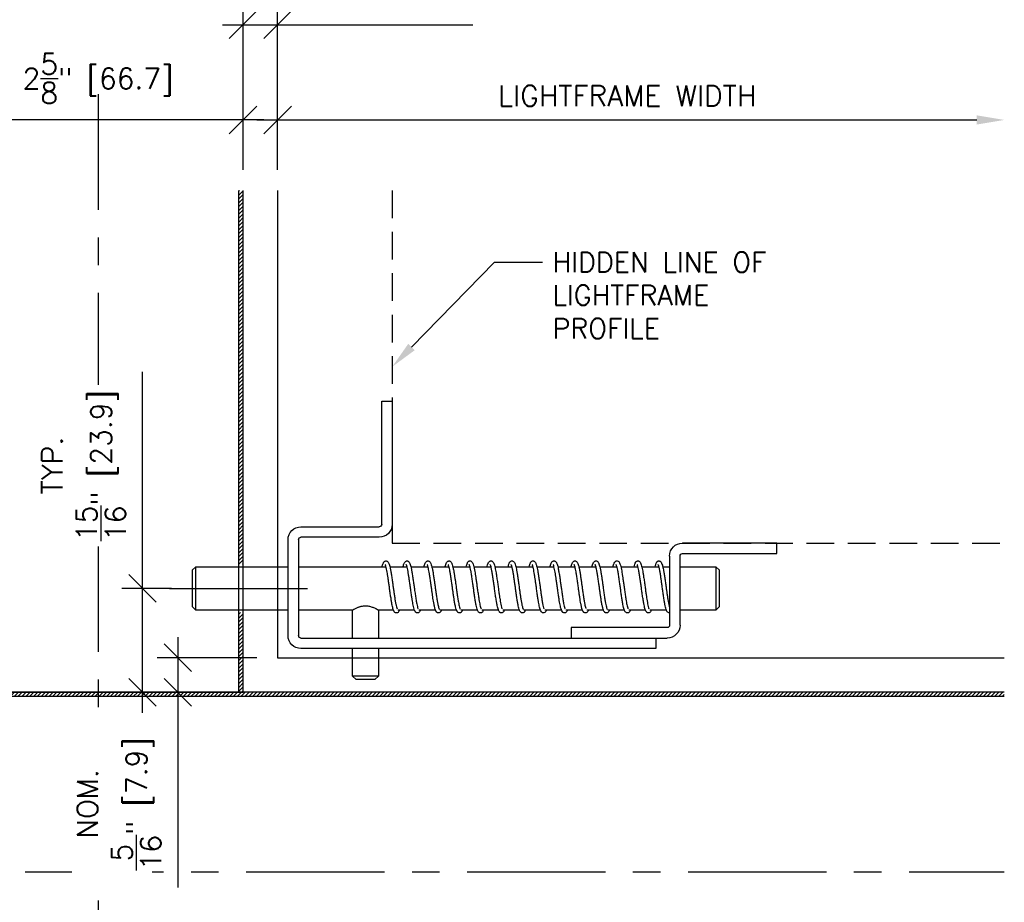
# Model space of a CAD drawing. Header units: inches. Extents: x 0 to 70.2, y -46 to 53.5.
# Tile 9 of 17: x 27.5 to 36.4, y 36.6 to 44.6. Entities that reach past the tile are written whole.
import ezdxf
from ezdxf import colors
from ezdxf.entities.mleader import LeaderData, LeaderLine
from ezdxf.math import Vec2, Vec3

# ---------------------------------------------------------------- set-up
doc = ezdxf.new("R2010")
doc.units = ezdxf.units.IN
doc.header["$MEASUREMENT"] = 0
doc.linetypes.add('CENTER', pattern=[2, 1.25, -0.25, 0.25, -0.25])
doc.linetypes.add('HIDDEN', pattern=[0.375, 0.25, -0.125])
for name, color, linetype in [('1-ARCH', 1, 'Continuous'), ('1-DIM', 4, 'Continuous'), ('1-MOUNT', 155, 'Continuous'), ('1-PANEL EDGE', 2, 'Continuous'), ('1-REF', 4, 'Continuous'), ('1-TEXT', 2, 'Continuous')]:
    doc.layers.add(name, color=color, linetype=linetype)
doc.styles.add('TEXT', font='romans.shx')
doc.dimstyles.new('DIM 6-12', dxfattribs={"dimscale": 2, "dimtxt": 0.09375, "dimasz": 0.125, "dimexe": 0.09375, "dimexo": 0.09375, "dimgap": 0.0625, "dimtad": 1, "dimdec": 5, "dimzin": 3, "dimdsep": 46, "dimlunit": 5, "dimtxsty": 'TEXT', "dimblk": 'OBLIQUE', "dimcen": 0.09375, "dimdle": 0.09375, "dimclrd": 256, "dimclre": 4, "dimclrt": 2, "dimadec": 0, "dimazin": 0, "dimtfac": 1, "dimtdec": 5, "dimtmove": 0, "dimatfit": 3, "dimfxl": 0, "dimtolj": 1, "dimtzin": 0, "dimlwd": -1, "dimlwe": -1, "dimarcsym": 0})
pattern_1 = [(45, (-17317.649718, -4758.171851), (-0.017399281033, 0.017399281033), [])]

# ---------------------------------------------------------------- blocks, each defined once
blk = doc.blocks.new('LF_slidebolt_side')
at = {"layer": '1-MOUNT'}
for p, q in [((-8.3, 31.38), (-9.11, 30.57)), ((-9.11, 30.57), (-9.11, 24.24)), ((-3.18, 30.57), (-4, 31.38)), ((-3.18, 24.24), (-3.18, 30.57)), ((60.58, 24.24), (-20.97, 24.24)), ((60.58, 21.83), (60.58, 24.24)), ((-23.94, 21.27), (-23.94, -0.79)), ((-21.53, -0.79), (-21.53, 21.27)), ((-20.97, 21.83), (60.58, 21.83)), ((-9.11, 21.83), (-9.11, 15.39)), ((-3.18, 15.39), (-3.18, 21.83)), ((41.17, 21.83), (63.21, 21.83)), ((41.17, 19.42), (41.17, 21.83)), ((63.21, 19.42), (41.17, 19.42)), ((63.77, 2.97), (63.77, 18.86)), ((66.18, 18.86), (66.18, 2.97)), ((63.77, 16.05), (63.73, 16.05)), ((-45.14, 15.39), (-45.95, 14.57)), ((-45.95, 6.23), (-45.95, 14.57)), ((-23.94, 15.39), (-45.14, 15.39)), ((-45.14, 15.39), (-45.14, 5.42)), ((-9.11, 15.39), (-21.53, 15.39)), ((0.31, 15.39), (-3.19, 15.39)), ((5.13, 15.39), (1.33, 15.39)), ((9.96, 15.39), (6.16, 15.39)), ((14.79, 15.39), (10.98, 15.39)), ((19.61, 15.39), (15.81, 15.39)), ((24.43, 15.39), (20.63, 15.39)), ((29.27, 15.39), (25.46, 15.39)), ((34.09, 15.39), (30.29, 15.39)), ((38.91, 15.39), (35.11, 15.39)), ((43.74, 15.39), (39.94, 15.39)), ((48.57, 15.39), (44.76, 15.39)), ((53.39, 15.39), (49.59, 15.39)), ((58.22, 15.39), (54.42, 15.39)), ((63.05, 15.39), (59.24, 15.39)), ((74.4, 15.39), (66.18, 15.39)), ((75.21, 14.57), (74.4, 15.39)), ((74.4, 5.42), (74.4, 15.39)), ((75.21, 14.57), (75.21, 6.23)), ((-45.95, 6.23), (-45.14, 5.42)), ((-45.14, 5.42), (-23.94, 5.42)), ((-21.53, 5.42), (-1.43, 5.42)), ((-0.54, 5.42), (3.4, 5.42)), ((4.29, 5.42), (8.23, 5.42)), ((9.11, 5.42), (13.05, 5.42)), ((13.94, 5.42), (17.88, 5.42)), ((18.76, 5.42), (22.7, 5.42)), ((23.59, 5.42), (27.53, 5.42)), ((28.42, 5.42), (32.36, 5.42)), ((33.25, 5.42), (37.18, 5.42)), ((38.07, 5.42), (42.01, 5.42)), ((42.89, 5.42), (46.83, 5.42)), ((47.72, 5.42), (51.66, 5.42)), ((52.55, 5.42), (56.48, 5.42)), ((57.37, 5.42), (61.31, 5.42)), ((62.2, 5.42), (63.77, 5.42)), ((66.18, 5.42), (74.4, 5.42)), ((74.4, 5.42), (75.21, 6.23)), ((66.74, 2.41), (88.42, 2.41)), ((88.42, 2.41), (88.42, 0)), ((88.42, 0), (66.74, 0)), ((-2.97, -1.35), (-20.97, -1.35)), ((-20.97, -3.76), (-2.97, -3.76)), ((-2.41, -4.32), (-2.41, -32.65)), ((0, -32.65), (0, -4.32)), ((-2.41, -32.65), (0, -32.65))]:
    blk.add_line(p, q, dxfattribs=at)
for centre, radius, start, end in [((-6.15, -3101.6), 3132.17, 89.94575, 90.05425), ((-6.15, -2192.29), 2223.67, 89.94453, 90.05546), ((-20.97, 21.27), 2.97, 90, 180), ((-20.97, 21.27), 0.559, 90, 180), ((63.21, 18.86), 2.97, 0, 90), ((63.21, 18.86), 0.559, 0, 90), ((66.74, 2.97), 2.97, 180, 270), ((66.74, 2.97), 0.559, 180, 270), ((-20.97, -0.79), 2.97, 180, 270), ((-20.97, -0.79), 0.559, 180, 270), ((-2.97, -4.32), 2.97, 0, 90), ((-2.97, -4.32), 0.559, 0, 90)]:
    blk.add_arc(centre, radius, start, end, dxfattribs=at)
for points, knots in [([(1.68, 15.39), (1.67, 15.42), (1.61, 15.6), (1.49, 15.8), (1.27, 16.01), (0.95, 16.07), (0.73, 16), (0.55, 15.86), (0.38, 15.61), (0.25, 15.28), (0.13, 14.82), (0.01, 14.29), (-0.11, 13.68), (-0.24, 12.9), (-0.39, 11.93), (-0.54, 10.86), (-0.68, 9.84), (-0.81, 8.93), (-0.93, 8.1), (-1.04, 7.34), (-1.17, 6.6), (-1.3, 5.9), (-1.42, 5.4), (-1.51, 5.11), (-1.57, 4.97), (-1.6, 4.91), (-1.63, 4.88), (-1.62, 4.89), (-1.62, 4.89)], [0, 0, 0, 0, 0.010051, 0.060288, 0.101319, 0.122146, 0.147859, 0.178102, 0.206652, 0.258541, 0.305038, 0.34774, 0.389509, 0.439102, 0.497507, 0.557715, 0.611101, 0.658694, 0.703632, 0.747971, 0.792791, 0.84515, 0.905683, 0.936279, 0.962189, 0.983274, 0.999595, 1, 1, 1, 1]), ([(6.51, 15.39), (6.5, 15.41), (6.44, 15.6), (6.33, 15.78), (6.12, 15.97), (5.98, 16.04), (5.83, 16.06), (5.67, 16.04), (5.53, 15.98), (5.31, 15.79), (5.14, 15.46), (4.98, 14.96), (4.84, 14.33), (4.71, 13.68), (4.59, 12.95), (4.46, 12.05), (4.3, 11), (4.15, 9.89), (4.01, 8.87), (3.88, 7.97), (3.76, 7.18), (3.63, 6.47), (3.5, 5.81), (3.39, 5.35), (3.3, 5.07), (3.24, 4.94), (3.24, 4.93), (3.24, 4.92)], [0, 0, 0, 0, 0.008412, 0.062168, 0.08746, 0.107237, 0.120486, 0.133216, 0.152541, 0.17782, 0.2346, 0.295599, 0.34886, 0.392793, 0.436897, 0.48978, 0.551137, 0.609957, 0.664372, 0.7144, 0.761058, 0.805796, 0.85603, 0.913944, 0.945016, 0.97427, 1, 1, 1, 1]), ([(11.33, 15.39), (11.33, 15.41), (11.27, 15.6), (11.16, 15.78), (10.94, 15.98), (10.72, 16.07), (10.42, 16.03), (10.22, 15.87), (10.1, 15.71), (10, 15.51), (9.89, 15.21), (9.76, 14.76), (9.63, 14.14), (9.49, 13.42), (9.38, 12.67), (9.26, 11.89), (9.14, 11.04), (9.01, 10.09), (8.86, 9.04), (8.71, 8), (8.57, 7.09), (8.44, 6.38), (8.33, 5.82), (8.22, 5.37), (8.09, 4.99), (8.08, 4.95), (8.07, 4.93)], [0, 0, 0, 0, 0.00631, 0.062701, 0.089562, 0.115987, 0.141622, 0.171844, 0.19675, 0.226581, 0.264219, 0.306446, 0.363832, 0.412727, 0.456882, 0.501631, 0.547088, 0.596794, 0.652695, 0.71419, 0.769405, 0.816233, 0.857478, 0.902054, 0.950854, 1, 1, 1, 1]), ([(16.16, 15.39), (16.15, 15.42), (16.1, 15.56), (16.01, 15.72), (15.89, 15.88), (15.78, 15.97), (15.62, 16.04), (15.41, 16.07), (15.2, 15.99), (15.06, 15.88), (14.97, 15.77), (14.87, 15.6), (14.73, 15.28), (14.57, 14.68), (14.4, 13.89), (14.25, 13.02), (14.12, 12.12), (13.99, 11.23), (13.86, 10.32), (13.73, 9.34), (13.58, 8.3), (13.43, 7.31), (13.29, 6.47), (13.16, 5.83), (13.03, 5.32), (12.94, 5.04), (12.88, 4.91), (12.88, 4.91), (12.88, 4.91)], [0, 0, 0, 0, 0.010434, 0.04871, 0.072974, 0.091786, 0.106406, 0.127328, 0.151282, 0.170379, 0.185748, 0.20438, 0.255626, 0.319643, 0.3807, 0.436765, 0.488702, 0.537435, 0.583384, 0.633852, 0.690965, 0.751686, 0.806647, 0.854684, 0.901016, 0.955258, 0.982967, 1, 1, 1, 1]), ([(20.99, 15.39), (20.97, 15.43), (20.92, 15.58), (20.81, 15.75), (20.69, 15.9), (20.54, 16), (20.37, 16.06), (20.16, 16.05), (19.91, 15.92), (19.74, 15.71), (19.59, 15.38), (19.45, 14.91), (19.3, 14.25), (19.14, 13.42), (19, 12.46), (18.84, 11.44), (18.7, 10.44), (18.57, 9.41), (18.41, 8.34), (18.25, 7.27), (18.09, 6.36), (17.96, 5.71), (17.84, 5.25), (17.76, 5.02), (17.71, 4.92), (17.71, 4.91), (17.7, 4.9)], [0, 0, 0, 0, 0.017164, 0.050408, 0.080177, 0.096747, 0.113208, 0.133413, 0.155356, 0.196701, 0.242532, 0.294327, 0.349722, 0.407652, 0.466942, 0.523819, 0.576221, 0.626621, 0.684792, 0.749955, 0.811241, 0.863415, 0.907764, 0.955101, 0.980202, 1, 1, 1, 1]), ([(25.81, 15.39), (25.81, 15.4), (25.77, 15.52), (25.69, 15.66), (25.59, 15.83), (25.42, 15.98), (25.16, 16.07), (24.92, 16.03), (24.75, 15.92), (24.63, 15.79), (24.51, 15.59), (24.39, 15.3), (24.28, 14.9), (24.14, 14.32), (23.99, 13.54), (23.83, 12.54), (23.67, 11.45), (23.52, 10.39), (23.39, 9.38), (23.24, 8.37), (23.09, 7.37), (22.94, 6.47), (22.79, 5.75), (22.66, 5.24), (22.55, 4.95), (22.53, 4.92), (22.53, 4.9)], [0, 0, 0, 0, 0.006092, 0.038462, 0.06524, 0.092167, 0.116449, 0.14173, 0.16012, 0.185385, 0.218239, 0.250557, 0.295482, 0.34303, 0.399883, 0.464658, 0.527162, 0.581784, 0.631996, 0.686907, 0.745879, 0.805117, 0.862091, 0.915696, 0.963926, 1, 1, 1, 1]), ([(30.63, 15.39), (30.6, 15.48), (30.54, 15.62), (30.46, 15.76), (30.37, 15.87), (30.24, 15.98), (30.03, 16.07), (29.79, 16.04), (29.54, 15.91), (29.36, 15.66), (29.2, 15.27), (29.06, 14.74), (28.93, 14.14), (28.79, 13.39), (28.65, 12.45), (28.49, 11.4), (28.35, 10.39), (28.22, 9.45), (28.09, 8.55), (27.96, 7.65), (27.82, 6.77), (27.66, 5.95), (27.54, 5.41), (27.44, 5.11), (27.39, 4.97), (27.35, 4.9), (27.34, 4.89), (27.34, 4.89)], [0, 0, 0, 0, 0.035249, 0.054573, 0.070157, 0.088807, 0.112217, 0.136186, 0.156814, 0.205338, 0.261779, 0.311081, 0.356886, 0.409261, 0.468307, 0.528587, 0.582434, 0.629786, 0.677021, 0.727897, 0.782134, 0.841695, 0.905582, 0.936695, 0.962869, 0.983964, 1, 1, 1, 1]), ([(35.46, 15.39), (35.44, 15.45), (35.37, 15.64), (35.23, 15.85), (34.97, 16.05), (34.64, 16.05), (34.37, 15.92), (34.16, 15.6), (34.01, 15.2), (33.88, 14.72), (33.77, 14.18), (33.64, 13.54), (33.51, 12.72), (33.36, 11.72), (33.21, 10.65), (33.08, 9.65), (32.95, 8.76), (32.83, 7.95), (32.71, 7.19), (32.59, 6.46), (32.48, 5.9), (32.38, 5.5), (32.31, 5.24), (32.25, 5.05), (32.2, 4.94), (32.17, 4.89), (32.17, 4.89), (32.17, 4.89)], [0, 0, 0, 0, 0.020141, 0.068036, 0.108708, 0.130724, 0.15913, 0.216669, 0.2674, 0.313111, 0.355108, 0.398063, 0.449289, 0.509368, 0.568331, 0.620519, 0.667211, 0.712109, 0.756346, 0.802133, 0.85625, 0.886411, 0.91816, 0.946988, 0.971033, 0.990249, 1, 1, 1, 1]), ([(40.28, 15.39), (40.27, 15.44), (40.2, 15.65), (40.06, 15.85), (39.84, 16), (39.7, 16.05), (39.54, 16.06), (39.4, 16.02), (39.25, 15.93), (39.05, 15.72), (38.89, 15.38), (38.74, 14.84), (38.6, 14.21), (38.47, 13.55), (38.35, 12.79), (38.21, 11.86), (38.05, 10.78), (37.91, 9.69), (37.77, 8.69), (37.63, 7.81), (37.52, 7.04), (37.39, 6.33), (37.26, 5.69), (37.13, 5.17), (37.01, 4.93), (37.02, 4.92), (37.02, 4.92)], [0, 0, 0, 0, 0.018618, 0.071831, 0.095467, 0.112712, 0.12422, 0.139538, 0.161444, 0.187999, 0.246175, 0.306437, 0.357968, 0.400569, 0.446333, 0.501152, 0.563058, 0.620939, 0.67458, 0.723896, 0.770068, 0.81517, 0.867057, 0.926505, 0.985317, 1, 1, 1, 1]), ([(45.11, 15.39), (45.09, 15.43), (45.02, 15.65), (44.89, 15.85), (44.64, 16.03), (44.39, 16.07), (44.16, 15.99), (44, 15.87), (43.9, 15.73), (43.8, 15.55), (43.67, 15.23), (43.53, 14.71), (43.38, 14), (43.25, 13.27), (43.14, 12.53), (43.02, 11.73), (42.89, 10.86), (42.76, 9.89), (42.61, 8.83), (42.46, 7.8), (42.33, 6.94), (42.2, 6.26), (42.09, 5.72), (41.98, 5.29), (41.86, 4.96), (41.86, 4.95), (41.86, 4.94)], [0, 0, 0, 0, 0.016729, 0.072384, 0.09902, 0.12538, 0.149683, 0.169181, 0.190779, 0.218978, 0.255061, 0.317534, 0.373352, 0.420685, 0.464901, 0.509814, 0.555765, 0.606588, 0.663884, 0.725235, 0.778745, 0.823955, 0.865491, 0.910821, 0.960652, 1, 1, 1, 1]), ([(49.94, 15.39), (49.94, 15.4), (49.9, 15.53), (49.81, 15.69), (49.67, 15.88), (49.53, 15.99), (49.32, 16.06), (49.1, 16.05), (48.92, 15.95), (48.79, 15.82), (48.7, 15.69), (48.59, 15.49), (48.46, 15.12), (48.32, 14.54), (48.15, 13.72), (48.01, 12.85), (47.87, 11.95), (47.75, 11.05), (47.62, 10.13), (47.48, 9.14), (47.33, 8.1), (47.18, 7.13), (47.04, 6.34), (46.91, 5.72), (46.82, 5.33), (46.74, 5.09), (46.69, 4.96), (46.65, 4.9), (46.66, 4.91), (46.66, 4.91)], [0, 0, 0, 0, 0.00311, 0.041376, 0.074492, 0.097934, 0.113814, 0.137504, 0.159564, 0.176817, 0.198999, 0.229422, 0.267971, 0.332133, 0.392261, 0.447295, 0.498646, 0.546647, 0.592841, 0.6446, 0.702891, 0.762961, 0.816627, 0.863242, 0.910923, 0.937858, 0.966565, 0.992801, 1, 1, 1, 1]), ([(54.77, 15.39), (54.72, 15.5), (54.65, 15.68), (54.52, 15.85), (54.41, 15.95), (54.26, 16.03), (54.07, 16.07), (53.86, 16.02), (53.64, 15.87), (53.5, 15.65), (53.34, 15.3), (53.2, 14.79), (53.05, 14.1), (52.9, 13.24), (52.75, 12.26), (52.6, 11.25), (52.46, 10.24), (52.32, 9.21), (52.16, 8.12), (52, 7.07), (51.85, 6.22), (51.71, 5.6), (51.6, 5.18), (51.52, 4.98), (51.48, 4.91), (51.49, 4.91), (51.49, 4.91)], [0, 0, 0, 0, 0.0435228, 0.0677008, 0.087276, 0.1027805, 0.1207265, 0.1422041, 0.1636973, 0.2052842, 0.2523896, 0.3050982, 0.3610933, 0.4194265, 0.4786405, 0.5347476, 0.5862058, 0.6377018, 0.6974705, 0.7630082, 0.8226483, 0.8729529, 0.9171608, 0.9653825, 0.989736, 1, 1, 1, 1]), ([(59.59, 15.39), (59.58, 15.43), (59.52, 15.6), (59.42, 15.75), (59.29, 15.91), (59.1, 16.03), (58.88, 16.06), (58.7, 16.02), (58.55, 15.93), (58.44, 15.82), (58.3, 15.6), (58.16, 15.27), (58.03, 14.8), (57.9, 14.19), (57.74, 13.35), (57.58, 12.33), (57.42, 11.24), (57.28, 10.2), (57.14, 9.19), (56.99, 8.17), (56.84, 7.18), (56.69, 6.31), (56.55, 5.63), (56.43, 5.17), (56.32, 4.92), (56.32, 4.92), (56.32, 4.91)], [0, 0, 0, 0, 0.01531, 0.059342, 0.077886, 0.101239, 0.123711, 0.139685, 0.155332, 0.178767, 0.210679, 0.259052, 0.303449, 0.352901, 0.411511, 0.477, 0.538103, 0.591123, 0.642047, 0.697897, 0.757357, 0.816305, 0.872734, 0.925564, 0.972499, 1, 1, 1, 1]), ([(63.73, 16.05), (63.64, 16.03), (63.46, 16), (63.25, 15.79), (63.1, 15.53), (62.96, 15.18), (62.84, 14.72), (62.7, 14.06), (62.55, 13.24), (62.4, 12.25), (62.24, 11.2), (62.11, 10.2), (61.98, 9.28), (61.85, 8.38), (61.72, 7.48), (61.57, 6.6), (61.44, 5.95), (61.34, 5.51), (61.27, 5.24), (61.2, 5.05), (61.15, 4.94), (61.12, 4.89), (61.12, 4.89), (61.12, 4.89)], [0, 0, 0, 0, 0.047823, 0.090422, 0.127412, 0.159883, 0.218746, 0.276539, 0.340332, 0.409509, 0.476689, 0.536347, 0.589264, 0.643827, 0.702346, 0.765047, 0.833857, 0.870146, 0.907162, 0.940376, 0.96787, 0.989594, 1, 1, 1, 1]), ([(-9.11, 15.39), (-9.11, 15.39), (-9.11, 15.38), (-9.08, 15.37), (-9.04, 15.34), (-8.96, 15.3), (-8.82, 15.22), (-8.59, 15.09), (-8.3, 14.95), (-8.01, 14.82), (-7.74, 14.71), (-7.51, 14.63), (-7.27, 14.56), (-6.97, 14.49), (-6.61, 14.43), (-6.2, 14.4), (-5.78, 14.42), (-5.38, 14.48), (-4.99, 14.57), (-4.61, 14.69), (-4.25, 14.83), (-3.97, 14.96), (-3.76, 15.06), (-3.62, 15.14), (-3.49, 15.21), (-3.38, 15.27), (-3.3, 15.32), (-3.24, 15.35), (-3.2, 15.38), (-3.18, 15.39), (-3.18, 15.38), (-3.19, 15.38)], [0, 0, 0, 0, 0.023425, 0.047032, 0.071201, 0.095557, 0.142515, 0.190663, 0.241256, 0.293023, 0.321148, 0.349475, 0.37849, 0.407774, 0.450793, 0.495015, 0.53806, 0.582397, 0.625169, 0.668854, 0.718999, 0.770272, 0.798502, 0.82694, 0.856075, 0.885475, 0.911776, 0.938305, 0.9656, 0.993179, 1, 1, 1, 1]), ([(-3.14, 15.39), (-3.14, 15.39), (-3.16, 15.42), (-3.17, 15.45), (-3.18, 15.47)], [0, 0, 0, 0, 0.176888, 1, 1, 1, 1]), ([(-2.3, 5.42), (-2.29, 5.36), (-2.24, 5.14), (-2.15, 4.86), (-2.04, 4.58), (-1.95, 4.41), (-1.84, 4.27), (-1.69, 4.15), (-1.47, 4.08), (-1.26, 4.11), (-1.09, 4.19), (-0.96, 4.32), (-0.82, 4.52), (-0.69, 4.85), (-0.56, 5.28), (-0.43, 5.86), (-0.29, 6.6), (-0.14, 7.53), (0.01, 8.56), (0.15, 9.56), (0.28, 10.5), (0.41, 11.41), (0.54, 12.32), (0.68, 13.22), (0.83, 14.03), (0.97, 14.66), (1.08, 15.03), (1.12, 15.1), (1.12, 15.11)], [0, 0, 0, 0, 0.013644, 0.055571, 0.090938, 0.118208, 0.138843, 0.157756, 0.181394, 0.201638, 0.215986, 0.242047, 0.277482, 0.31408, 0.362001, 0.407076, 0.459032, 0.517465, 0.575993, 0.628405, 0.67438, 0.721003, 0.771499, 0.825011, 0.880873, 0.937953, 0.993632, 1, 1, 1, 1]), ([(2.52, 5.42), (2.54, 5.36), (2.6, 5.09), (2.7, 4.76), (2.86, 4.43), (3.02, 4.22), (3.28, 4.09), (3.48, 4.09), (3.66, 4.15), (3.79, 4.24), (3.89, 4.35), (4.02, 4.55), (4.15, 4.88), (4.29, 5.39), (4.44, 6.06), (4.59, 6.91), (4.74, 7.9), (4.89, 8.92), (5.03, 9.93), (5.17, 10.97), (5.33, 12.06), (5.49, 13.1), (5.64, 13.96), (5.78, 14.58), (5.89, 14.96), (5.93, 15.06), (5.94, 15.09)], [0, 0, 0, 0, 0.015034, 0.06595, 0.110952, 0.151688, 0.173336, 0.193064, 0.209096, 0.225651, 0.247105, 0.271689, 0.320431, 0.368952, 0.421814, 0.479395, 0.539006, 0.594335, 0.644178, 0.696552, 0.755805, 0.819027, 0.877632, 0.929615, 0.976039, 1, 1, 1, 1]), ([(7.35, 5.42), (7.36, 5.36), (7.42, 5.12), (7.52, 4.79), (7.66, 4.47), (7.81, 4.28), (7.93, 4.18), (8.1, 4.1), (8.31, 4.08), (8.52, 4.16), (8.67, 4.29), (8.79, 4.45), (8.93, 4.73), (9.07, 5.22), (9.23, 5.91), (9.39, 6.73), (9.52, 7.62), (9.66, 8.54), (9.79, 9.45), (9.92, 10.38), (10.05, 11.37), (10.21, 12.39), (10.35, 13.33), (10.49, 14.06), (10.62, 14.63), (10.71, 14.96), (10.78, 15.14), (10.82, 15.22), (10.82, 15.23), (10.82, 15.24)], [0, 0, 0, 0, 0.014391, 0.056443, 0.102472, 0.129824, 0.148837, 0.163907, 0.181577, 0.204355, 0.223648, 0.241143, 0.284883, 0.338644, 0.393236, 0.446504, 0.497611, 0.545873, 0.590519, 0.633831, 0.682992, 0.737921, 0.79361, 0.843242, 0.886164, 0.931349, 0.956938, 0.983351, 1, 1, 1, 1]), ([(12.17, 5.42), (12.17, 5.41), (12.22, 5.21), (12.32, 4.87), (12.48, 4.47), (12.66, 4.23), (12.92, 4.1), (13.16, 4.08), (13.36, 4.17), (13.5, 4.3), (13.6, 4.43), (13.7, 4.62), (13.83, 4.96), (13.97, 5.52), (14.13, 6.28), (14.27, 7.08), (14.39, 7.91), (14.52, 8.75), (14.64, 9.65), (14.78, 10.64), (14.93, 11.69), (15.08, 12.7), (15.22, 13.54), (15.35, 14.21), (15.47, 14.73), (15.58, 15.06), (15.59, 15.11), (15.6, 15.11)], [0, 0, 0, 0, 0.00068, 0.049219, 0.104517, 0.151533, 0.171806, 0.19554, 0.218086, 0.23599, 0.257237, 0.28595, 0.322526, 0.384549, 0.441173, 0.491223, 0.538131, 0.583821, 0.628989, 0.679064, 0.735686, 0.795255, 0.848395, 0.894884, 0.941245, 0.995206, 1, 1, 1, 1]), ([(17, 5.42), (17.04, 5.26), (17.13, 4.92), (17.25, 4.6), (17.4, 4.34), (17.56, 4.18), (17.77, 4.08), (18.1, 4.1), (18.35, 4.3), (18.53, 4.61), (18.7, 5.09), (18.85, 5.74), (18.99, 6.45), (19.11, 7.19), (19.23, 7.98), (19.36, 8.88), (19.5, 9.9), (19.65, 10.99), (19.81, 12.05), (19.94, 12.95), (20.07, 13.66), (20.19, 14.26), (20.3, 14.75), (20.41, 15.08), (20.43, 15.12), (20.43, 15.12)], [0, 0, 0, 0, 0.043484, 0.093407, 0.120823, 0.150147, 0.177384, 0.198573, 0.238426, 0.285861, 0.344726, 0.402594, 0.452296, 0.495499, 0.540584, 0.588958, 0.641359, 0.698132, 0.75832, 0.810989, 0.85536, 0.896789, 0.944646, 0.998066, 1, 1, 1, 1]), ([(21.83, 5.42), (21.83, 5.39), (21.89, 5.11), (22.01, 4.75), (22.17, 4.4), (22.37, 4.2), (22.53, 4.12), (22.67, 4.09), (22.83, 4.1), (22.97, 4.15), (23.19, 4.31), (23.36, 4.62), (23.51, 5.05), (23.64, 5.6), (23.77, 6.2), (23.89, 6.88), (24.02, 7.74), (24.17, 8.78), (24.33, 9.87), (24.47, 10.91), (24.6, 11.84), (24.73, 12.66), (24.85, 13.41), (24.98, 14.11), (25.1, 14.62), (25.19, 14.94), (25.22, 15.04), (25.24, 15.09)], [0, 0, 0, 0, 0.007043, 0.066349, 0.122986, 0.148739, 0.169518, 0.183831, 0.195383, 0.212966, 0.236662, 0.288952, 0.343324, 0.392249, 0.434816, 0.477468, 0.528367, 0.588059, 0.6465, 0.70007, 0.749571, 0.795827, 0.839551, 0.888522, 0.946096, 0.977231, 1, 1, 1, 1]), ([(26.65, 5.42), (26.69, 5.27), (26.76, 4.99), (26.86, 4.69), (26.96, 4.49), (27.05, 4.36), (27.14, 4.25), (27.29, 4.14), (27.53, 4.07), (27.78, 4.13), (28.02, 4.32), (28.19, 4.63), (28.34, 5.08), (28.48, 5.64), (28.61, 6.29), (28.75, 7.1), (28.9, 8.09), (29.05, 9.14), (29.19, 10.15), (29.32, 11.07), (29.44, 11.93), (29.57, 12.75), (29.7, 13.56), (29.85, 14.31), (29.97, 14.8), (30.06, 15.08), (30.11, 15.19), (30.14, 15.25), (30.14, 15.25), (30.14, 15.26)], [0, 0, 0, 0, 0.03666, 0.073149, 0.102442, 0.119519, 0.134364, 0.153052, 0.176144, 0.200711, 0.22557, 0.27761, 0.329693, 0.374965, 0.418227, 0.467791, 0.523826, 0.579484, 0.628809, 0.672681, 0.715982, 0.760569, 0.8073, 0.860421, 0.919286, 0.947127, 0.970387, 0.989002, 1, 1, 1, 1]), ([(31.48, 5.42), (31.52, 5.24), (31.62, 4.87), (31.74, 4.58), (31.85, 4.4), (31.92, 4.3), (32.05, 4.18), (32.24, 4.09), (32.46, 4.09), (32.64, 4.16), (32.75, 4.24), (32.87, 4.38), (32.99, 4.6), (33.11, 4.9), (33.22, 5.27), (33.33, 5.77), (33.47, 6.48), (33.62, 7.39), (33.77, 8.41), (33.92, 9.42), (34.04, 10.36), (34.17, 11.27), (34.31, 12.19), (34.44, 13.09), (34.59, 13.92), (34.74, 14.58), (34.85, 14.99), (34.89, 15.08), (34.9, 15.1)], [0, 0, 0, 0, 0.04595, 0.098632, 0.118143, 0.133434, 0.151026, 0.173389, 0.195957, 0.210905, 0.228043, 0.25054, 0.28767, 0.323243, 0.355085, 0.39978, 0.450797, 0.508394, 0.567758, 0.621195, 0.668026, 0.714101, 0.764161, 0.81736, 0.873022, 0.930095, 0.986669, 1, 1, 1, 1]), ([(36.3, 5.42), (36.31, 5.38), (36.37, 5.14), (36.46, 4.82), (36.62, 4.47), (36.77, 4.25), (37, 4.11), (37.21, 4.08), (37.39, 4.12), (37.56, 4.22), (37.68, 4.36), (37.81, 4.56), (37.93, 4.87), (38.05, 5.3), (38.2, 5.95), (38.35, 6.78), (38.5, 7.75), (38.65, 8.77), (38.79, 9.79), (38.93, 10.82), (39.09, 11.91), (39.25, 12.96), (39.4, 13.85), (39.54, 14.5), (39.66, 14.93), (39.71, 15.05), (39.73, 15.1)], [0, 0, 0, 0, 0.007813, 0.05937, 0.105263, 0.146063, 0.167401, 0.188137, 0.205243, 0.220753, 0.248526, 0.281285, 0.313765, 0.362062, 0.414139, 0.471074, 0.53081, 0.586867, 0.637337, 0.688676, 0.746967, 0.810162, 0.869593, 0.922569, 0.969317, 1, 1, 1, 1]), ([(41.13, 5.42), (41.14, 5.38), (41.19, 5.16), (41.28, 4.85), (41.43, 4.48), (41.58, 4.28), (41.72, 4.17), (41.85, 4.11), (42.03, 4.08), (42.27, 4.13), (42.46, 4.29), (42.57, 4.45), (42.7, 4.71), (42.83, 5.13), (42.99, 5.8), (43.15, 6.6), (43.29, 7.49), (43.42, 8.41), (43.55, 9.32), (43.68, 10.24), (43.82, 11.22), (43.97, 12.25), (44.11, 13.2), (44.26, 13.97), (44.38, 14.55), (44.48, 14.9), (44.52, 15.02), (44.53, 15.06)], [0, 0, 0, 0, 0.009295, 0.053343, 0.101502, 0.144374, 0.15844, 0.169685, 0.186537, 0.209728, 0.237931, 0.263484, 0.294573, 0.350569, 0.408526, 0.465223, 0.519742, 0.571364, 0.61926, 0.664751, 0.715871, 0.773252, 0.832838, 0.886415, 0.932774, 0.979481, 1, 1, 1, 1]), ([(45.96, 5.42), (45.99, 5.26), (46.08, 4.9), (46.24, 4.52), (46.41, 4.27), (46.64, 4.12), (46.87, 4.07), (47.09, 4.14), (47.26, 4.27), (47.38, 4.42), (47.49, 4.63), (47.61, 4.97), (47.75, 5.48), (47.89, 6.16), (48.03, 6.96), (48.16, 7.78), (48.28, 8.63), (48.41, 9.52), (48.54, 10.49), (48.69, 11.54), (48.84, 12.56), (48.98, 13.43), (49.11, 14.12), (49.24, 14.67), (49.35, 15.02), (49.4, 15.19), (49.46, 15.25), (49.43, 15.24), (49.43, 15.24)], [0, 0, 0, 0, 0.039543, 0.092191, 0.138974, 0.15832, 0.179982, 0.202748, 0.22116, 0.243892, 0.274578, 0.314773, 0.359697, 0.414825, 0.46362, 0.508742, 0.55272, 0.595741, 0.642879, 0.69624, 0.753642, 0.805449, 0.850965, 0.894548, 0.945147, 0.972272, 0.998053, 1, 1, 1, 1]), ([(50.78, 5.42), (50.82, 5.28), (50.9, 4.96), (51.03, 4.58), (51.23, 4.26), (51.48, 4.1), (51.81, 4.08), (52.11, 4.27), (52.29, 4.56), (52.46, 5.01), (52.61, 5.64), (52.75, 6.35), (52.88, 7.08), (52.99, 7.86), (53.12, 8.75), (53.26, 9.74), (53.41, 10.83), (53.57, 11.9), (53.71, 12.83), (53.83, 13.57), (53.95, 14.18), (54.07, 14.69), (54.18, 15.04), (54.2, 15.09), (54.2, 15.1)], [0, 0, 0, 0, 0.03624, 0.085363, 0.141004, 0.169783, 0.192303, 0.232142, 0.277884, 0.33536, 0.394424, 0.445399, 0.489029, 0.533692, 0.581592, 0.633463, 0.689542, 0.749936, 0.803978, 0.849546, 0.890529, 0.937523, 0.990541, 1, 1, 1, 1]), ([(55.61, 5.42), (55.66, 5.21), (55.77, 4.8), (55.92, 4.46), (56.11, 4.23), (56.27, 4.13), (56.41, 4.09), (56.57, 4.09), (56.71, 4.13), (56.93, 4.26), (57.12, 4.56), (57.27, 4.98), (57.41, 5.52), (57.53, 6.11), (57.65, 6.78), (57.78, 7.61), (57.93, 8.62), (58.09, 9.72), (58.23, 10.77), (58.37, 11.71), (58.49, 12.55), (58.61, 13.3), (58.74, 14.02), (58.88, 14.63), (58.99, 15.02), (59.02, 15.09), (59.02, 15.09)], [0, 0, 0, 0, 0.058148, 0.115734, 0.142071, 0.164681, 0.180867, 0.192001, 0.207718, 0.229797, 0.281641, 0.336122, 0.385948, 0.429446, 0.471142, 0.520768, 0.579463, 0.638668, 0.692805, 0.74286, 0.78953, 0.833425, 0.881029, 0.937424, 0.997932, 1, 1, 1, 1]), ([(60.44, 5.42), (60.48, 5.23), (60.56, 4.92), (60.68, 4.62), (60.78, 4.43), (60.88, 4.3), (61.02, 4.17), (61.24, 4.08), (61.5, 4.1), (61.76, 4.27), (61.95, 4.57), (62.1, 5.01), (62.24, 5.56), (62.37, 6.19), (62.51, 6.97), (62.66, 7.93), (62.81, 8.99), (62.95, 10.01), (63.08, 10.94), (63.2, 11.8), (63.33, 12.63), (63.46, 13.44), (63.6, 14.17), (63.71, 14.64), (63.76, 14.81), (63.77, 14.84)], [0, 0, 0, 0, 0.050859, 0.088515, 0.118201, 0.140445, 0.159462, 0.183352, 0.210095, 0.237088, 0.293321, 0.350921, 0.401322, 0.448024, 0.501141, 0.561236, 0.622902, 0.677755, 0.726324, 0.773326, 0.821833, 0.87205, 0.927492, 0.987815, 1, 1, 1, 1])]:
    blk.add_open_spline(points, degree=3, knots=knots, dxfattribs=at)
blk = doc.blocks.new('_Oblique')
at = {"color": 0, "linetype": 'ByBlock', "lineweight": -2}
blk.add_line((-0.5, -0.5), (0.5, 0.5), dxfattribs=at)
blk = doc.blocks.new('*D58')
at = {"layer": '1-DIM', "color": 4, "transparency": 16777216}
blk.add_line((29.8579, 43.2533), (29.8579, 43.8909), dxfattribs=at)
at = {"layer": '1-DIM', "transparency": 16777216}
blk.add_line((29.6704, 43.7034), (36.1852, 43.7034), dxfattribs=at)
blk.add_solid([(36.1852, 43.7451), (36.1852, 43.6618), (36.4352, 43.7034)], dxfattribs=at)
at = {"layer": 'Defpoints', "color": 0, "transparency": 16777216}
for p in [(36.4352, 43.7034), (36.4352, 43.7034), (29.8579, 43.0658)]:
    blk.add_point(p, dxfattribs=at)
at = {"layer": '1-DIM', "transparency": 16777216, "xscale": 0.25, "yscale": 0.25, "zscale": 0.25, "rotation": 180}
blk.add_blockref('_Oblique', (29.8579, 43.7034), dxfattribs=at)
at = {"layer": '1-DIM', "color": 2, "transparency": 16777216, "insert": (33.0215, 43.9222), "char_height": 0.1875, "attachment_point": 5, "style": 'TEXT', "bg_fill": 3, "box_fill_scale": 1.25, "bg_fill_color": 256, "bg_fill_true_color": 13158600, "bg_fill_transparency": 0}
blk.add_mtext('\\A1;LIGHTFRAME WIDTH', dxfattribs=at)
blk = doc.blocks.new('*D70')
at = {"layer": '1-DIM', "transparency": 16777216}
for p, q in [((28.6351, 39.4649), (28.6351, 41.4244)), ((28.6351, 38.3373), (28.6351, 39.4649))]:
    blk.add_line(p, q, dxfattribs=at)
at = {"layer": '1-DIM', "color": 4, "transparency": 16777216}
for p, q in [((28.8985, 39.4649), (28.4476, 39.4649)), ((29.3185, 38.5248), (28.4476, 38.5248))]:
    blk.add_line(p, q, dxfattribs=at)
at = {"layer": 'Defpoints', "color": 0, "transparency": 16777216}
for p in [(28.6351, 39.4649), (29.086, 39.4649), (29.506, 38.5248)]:
    blk.add_point(p, dxfattribs=at)
at = {"layer": '1-DIM', "transparency": 16777216, "xscale": 0.25, "yscale": 0.25, "zscale": 0.25}
for p, rotation in [((28.6351, 39.4649), 90), ((28.6351, 38.5248), 270)]:
    blk.add_blockref('_Oblique', p, dxfattribs=dict(at, rotation=rotation))
at = {"layer": '1-DIM', "color": 2, "transparency": 16777216, "insert": (28.1039, 40.5762), "char_height": 0.1875, "attachment_point": 5, "rotation": 90, "style": 'TEXT', "bg_fill": 3, "box_fill_scale": 1.25, "bg_fill_color": 256, "bg_fill_true_color": 13158600, "bg_fill_transparency": 0}
blk.add_mtext('\\A1;TYP.\\P{\\H1.000000x;\\S15/16;}" [23.9]', dxfattribs=at)
blk = doc.blocks.new('*D65')
at = {"layer": '1-DIM', "transparency": 16777216}
for p, q in [((28.9552, 39.0248), (28.9552, 38.5248)), ((28.9552, 38.5248), (28.9552, 36.7569))]:
    blk.add_line(p, q, dxfattribs=at)
at = {"layer": '1-DIM', "color": 4, "transparency": 16777216}
for p, q in [((29.6704, 38.8373), (28.7677, 38.8373)), ((29.3579, 38.5248), (28.7677, 38.5248))]:
    blk.add_line(p, q, dxfattribs=at)
at = {"layer": 'Defpoints', "color": 0, "transparency": 16777216}
for p in [(29.8579, 38.8373), (28.9552, 38.5248), (29.5454, 38.5248)]:
    blk.add_point(p, dxfattribs=at)
at = {"layer": '1-DIM', "transparency": 16777216, "xscale": 0.25, "yscale": 0.25, "zscale": 0.25}
for p, rotation in [((28.9552, 38.8373), 90), ((28.9552, 38.5248), 270)]:
    blk.add_blockref('_Oblique', p, dxfattribs=dict(at, rotation=rotation))
at = {"layer": '1-DIM', "color": 2, "transparency": 16777216, "insert": (28.4239, 37.5158), "char_height": 0.1875, "attachment_point": 5, "rotation": 90, "style": 'TEXT', "bg_fill": 3, "box_fill_scale": 1.25, "bg_fill_color": 256, "bg_fill_true_color": 13158600, "bg_fill_transparency": 0}
blk.add_mtext('\\A1;NOM.\\P{\\H1.000000x;\\S5/16;}" [7.9]', dxfattribs=at)
blk = doc.blocks.new('*D15')
at = {"layer": '1-DIM', "color": 4, "transparency": 16777216}
for p, q in [((26.9204, 43.2533), (26.9204, 43.8909)), ((29.5454, 43.2533), (29.5454, 43.8909))]:
    blk.add_line(p, q, dxfattribs=at)
at = {"layer": '1-DIM', "transparency": 16777216}
blk.add_line((29.7329, 43.7034), (26.7329, 43.7034), dxfattribs=at)
at = {"layer": 'Defpoints', "color": 0, "transparency": 16777216}
for p in [(26.9204, 43.7034), (26.9204, 43.0658), (29.5454, 43.0658)]:
    blk.add_point(p, dxfattribs=at)
at = {"layer": '1-DIM', "transparency": 16777216, "xscale": 0.25, "yscale": 0.25, "zscale": 0.25, "rotation": 180}
blk.add_blockref('_Oblique', (26.9204, 43.7034), dxfattribs=at)
at = {"layer": '1-DIM', "transparency": 16777216, "xscale": 0.25, "yscale": 0.25, "zscale": 0.25}
blk.add_blockref('_Oblique', (29.5454, 43.7034), dxfattribs=at)
at = {"layer": '1-DIM', "color": 2, "transparency": 16777216, "insert": (28.2329, 44.0784), "char_height": 0.1875, "attachment_point": 5, "style": 'TEXT', "bg_fill": 3, "box_fill_scale": 1.25, "bg_fill_color": 256, "bg_fill_true_color": 13158600, "bg_fill_transparency": 0}
blk.add_mtext('\\A1;2{\\H1.000000x;\\S5/8;}" [66.7]', dxfattribs=at)
blk = doc.blocks.new('*D16')
at = {"layer": '1-DIM', "color": 4, "transparency": 16777216}
for p, q in [((29.5454, 43.2533), (29.5454, 44.7523)), ((29.8579, 43.8909), (29.8579, 44.7523))]:
    blk.add_line(p, q, dxfattribs=at)
at = {"layer": '1-DIM', "transparency": 16777216}
for p, q in [((29.3579, 44.5648), (29.8579, 44.5648)), ((29.8579, 44.5648), (31.6257, 44.5648))]:
    blk.add_line(p, q, dxfattribs=at)
at = {"layer": 'Defpoints', "color": 0, "transparency": 16777216}
for p in [(29.8579, 44.5648), (29.8579, 43.7034), (29.5454, 43.0658)]:
    blk.add_point(p, dxfattribs=at)
at = {"layer": '1-DIM', "transparency": 16777216, "xscale": 0.25, "yscale": 0.25, "zscale": 0.25, "rotation": 180}
blk.add_blockref('_Oblique', (29.5454, 44.5648), dxfattribs=at)
at = {"layer": '1-DIM', "transparency": 16777216, "xscale": 0.25, "yscale": 0.25, "zscale": 0.25}
blk.add_blockref('_Oblique', (29.8579, 44.5648), dxfattribs=at)
at = {"layer": '1-DIM', "color": 2, "transparency": 16777216, "insert": (30.8668, 45.0961), "char_height": 0.1875, "attachment_point": 5, "style": 'TEXT', "bg_fill": 3, "box_fill_scale": 1.25, "bg_fill_color": 256, "bg_fill_true_color": 13158600, "bg_fill_transparency": 0}
blk.add_mtext('\\A1;NOM.\\P{\\H1.000000x;\\S5/16;}" [7.9]', dxfattribs=at)

msp = doc.modelspace()

# ---------------------------------------------------------------- hatches: boundary and pattern name
at = {"layer": '1-ARCH'}
h = msp.add_hatch(dxfattribs=at)
h.set_pattern_fill('ANSI31', color=8, scale=0.19685)
h.set_pattern_definition(pattern_1)
h.paths.add_polyline_path([(29.545372, 39.246438), (29.506002, 39.246438), (29.506002, 38.524765), (29.545372, 38.524765)])
h.paths.add_polyline_path([(29.545372, 43.065836), (29.506002, 43.065836), (29.506002, 39.683446), (29.545372, 39.683446)])
h = msp.add_hatch(dxfattribs=at)
h.set_pattern_fill('ANSI31', color=8, scale=0.19685)
h.set_pattern_definition(pattern_1)
h.paths.add_polyline_path([(26.136691, 38.485395), (26.136691, 38.524765), (21.590615, 38.524765), (21.590615, 38.485395)])
h.paths.add_polyline_path([(36.435197, 38.485395), (36.435197, 38.524765), (26.573698, 38.524765), (26.573698, 38.485395)])

# ---------------------------------------------------------------- linework, layer by layer
for points in [[(26.920372, 43.065836), (26.920372, 38.524765), (29.545372, 38.524765), (29.545372, 43.065836)], [(26.959742, 43.065836), (26.959742, 38.524765), (29.506002, 38.524765), (29.506002, 43.065836)], [(36.435197, 38.524765), (21.574541, 38.524765)], [(36.435197, 38.485395), (21.574541, 38.485395)]]:
    msp.add_lwpolyline(points, dxfattribs=at)
at = {"layer": '1-PANEL EDGE'}
msp.add_lwpolyline([(29.857872, 43.065836), (29.857872, 38.837265), (36.435197, 38.837265)], dxfattribs=at)
at = {"layer": '1-PANEL EDGE', "linetype": 'HIDDEN'}
msp.add_lwpolyline([(30.895049, 43.065836), (30.895049, 39.874442), (36.435197, 39.874442)], dxfattribs=at)
at = {"layer": '1-REF', "linetype": 'CENTER'}
for p, q in [((28.232872, 44.139953), (28.232872, 30.474672)), ((21.574541, 36.899765), (36.435197, 36.899765))]:
    msp.add_line(p, q, dxfattribs=at)

# ---------------------------------------------------------------- block references
at = {"layer": '1-MOUNT', "xscale": -0.03937007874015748, "yscale": 0.03937007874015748, "zscale": 0.03937007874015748, "rotation": 180}
msp.add_blockref('LF_slidebolt_side', (30.895049, 39.874442), dxfattribs=at)

# ---------------------------------------------------------------- leaders
at = {"layer": '1-TEXT'}
ml = msp.add_multileader_mtext('Standard', dxfattribs=at)
ml.set_content('HIDDEN LINE OF LIGHTFRAME PROFILE', color=256, style='TEXT')
ml.set_leader_properties(color=4, linetype='ByLayer', lineweight=-1)
ml.build(insert=Vec2(0, 0))
ml.multileader.update_dxf_attribs({"dogleg_length": 0.36, "arrow_head_size": 0.25})
ctx = ml.context
ctx.base_point, ctx.char_height, ctx.arrow_head_size, ctx.landing_gap_size, ctx.plane_origin = Vec3(32.255286, 42.417016), 0.18, 0.25, 0.09, Vec3(38.417707, 41.880012)
notes = []
notes.append((ctx, [(1, (1, 1, 0), (31.822189, 42.417016), (1, 0), 0.433096, [(0, [(30.895049, 41.470139)], 0, [])])]))
ctx.mtext.insert, ctx.mtext.width, ctx.mtext.flow_direction = Vec3(32.345286, 42.507016), 2.27172491, 5
for ctx, leaders in notes:
    for number, flags, end, landing, length, lines in leaders:
        leader = LeaderData()
        leader.index, (leader.has_last_leader_line, leader.has_dogleg_vector, leader.attachment_direction) = number, flags
        leader.last_leader_point, leader.dogleg_vector, leader.dogleg_length = Vec3(end), Vec3(landing), length
        for number, points, colour, breaks in lines:
            line = LeaderLine()
            line.index, line.vertices, line.color, line.breaks = number, Vec3.list(points), colors.encode_raw_color(colour), breaks
            leader.lines.append(line)
        ctx.leaders.append(leader)

# ---------------------------------------------------------------- next in the draw order: dimensions: what is measured, and where the dimension line sits
at = {"layer": '1-DIM'}
dim = msp.add_linear_dim(base=(36.435197, 43.703445), p1=(29.857872, 43.065836), p2=(36.435197, 43.703445), text='LIGHTFRAME WIDTH', dimstyle='DIM 6-12', override={"dimpost": '"', "dimblk1": 'Oblique', "dimsah": 1}, dxfattribs=at)
dim.commit()
dim.dimension.update_dxf_attribs({"geometry": '*D58', "text_midpoint": (33.021534, 43.922195)})
dim = msp.add_linear_dim(base=(28.635129, 39.464942), p1=(29.506002, 38.524765), p2=(29.086014, 39.464942), angle=90, text='TYP.\\P<>', dimstyle='DIM 6-12', override={"dimpost": '"'}, dxfattribs=at)
dim.commit()
dim.dimension.update_dxf_attribs({"geometry": '*D70', "text_midpoint": (28.635129, 40.576188), "dimtype": 160})

# ---------------------------------------------------------------- next in the draw order: linework, layer by layer
at = {"layer": '1-REF', "linetype": 'CENTER'}
msp.add_line((28.878845, 39.464942), (30.282546, 39.464942), dxfattribs=at)

# ---------------------------------------------------------------- next in the draw order: dimensions: what is measured, and where the dimension line sits
at = {"layer": '1-DIM'}
dim = msp.add_linear_dim(base=(26.920372, 43.703445), p1=(29.545372, 43.065836), p2=(26.920372, 43.065836), dimstyle='DIM 6-12', override={"dimpost": '"'}, dxfattribs=at)
dim.commit()
dim.dimension.update_dxf_attribs({"geometry": '*D15', "text_midpoint": (28.232872, 44.078445)})
dim = msp.add_linear_dim(base=(28.955168, 38.524765), p1=(29.857872, 38.837265), p2=(29.545372, 38.524765), angle=90, text='NOM.\\P<>', dimstyle='DIM 6-12', override={"dimpost": '"'}, dxfattribs=at)
dim.commit()
dim.dimension.update_dxf_attribs({"geometry": '*D65', "text_midpoint": (28.423918, 37.515836)})

# ---------------------------------------------------------------- next in the draw order: dimensions: what is measured, and where the dimension line sits
dim = msp.add_linear_dim(base=(29.857872, 44.564819), p1=(29.545372, 43.065836), p2=(29.857872, 43.703445), text='NOM.\\P<>', dimstyle='DIM 6-12', override={"dimpost": '"'}, dxfattribs=at)
dim.commit()
dim.dimension.update_dxf_attribs({"geometry": '*D16', "text_midpoint": (30.8668, 44.564819), "dimtype": 160})

doc.saveas('drawing.dxf')
